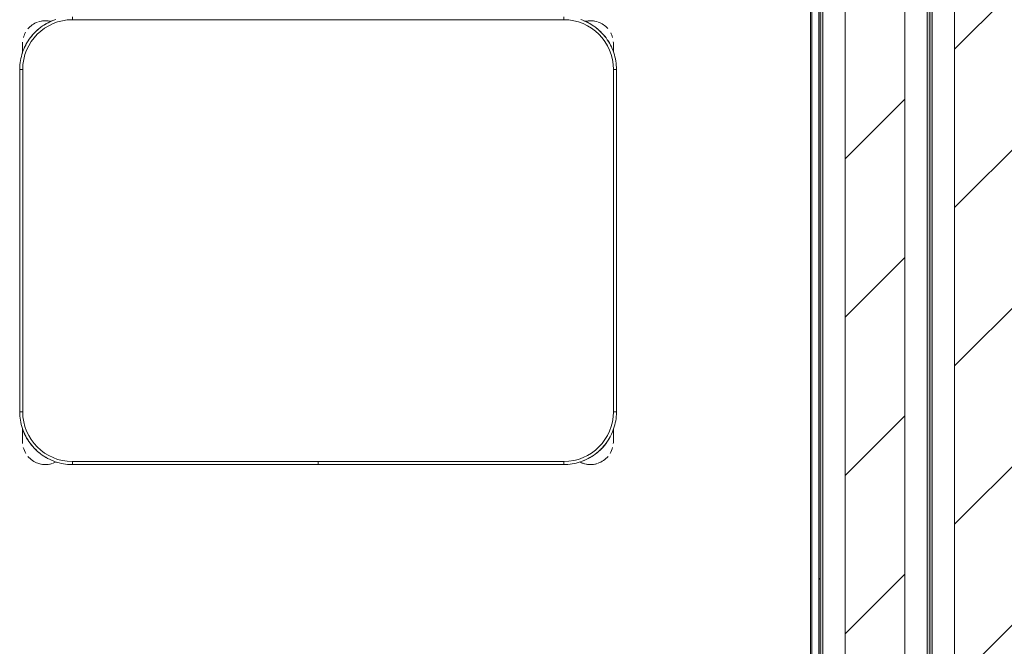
# Model space of a CAD drawing. Header units: metres. Extents: x 3 to 42.2, y -72.9 to -48.7.
# Tile 184 of 189: x 39.3 to 40.2, y -52.2 to -51.6. Entities that reach past the tile are written whole.
import ezdxf

# ---------------------------------------------------------------- set-up
doc = ezdxf.new("R2010")
doc.units = ezdxf.units.M
for name, color, linetype, lineweight in [('A-WALL', 7, 'Continuous', 18), ('A-WALL-PATT', 7, 'Continuous', 18), ('I-FURN', 7, 'Continuous', 18)]:
    doc.layers.add(name, color=color, linetype=linetype, lineweight=lineweight)
pattern_1 = [(50, (21.555, -62.929), (0.5465545, -0.047815), [0.05715, -0.62865]), (355, (21.555, -62.929), (-0.105728, 0.573166), [0.04572, -0.50292]), (100.451, (21.601, -62.933), (0.440828, 0.525349), [0.04857, -0.53427]), (46.184, (21.555, -62.776), (0.813237, -0.12613), [0.08573, -0.94298]), (96.636, (21.623, -62.787), (0.712212, 0.742287), [0.07286, -0.80141]), (351.184, (21.555, -62.776), (0.712217, 0.742274), [0.06858, -0.75438]), (21, (21.631, -62.814), (0.454846, -0.306795), [0.05715, -0.62865]), (326, (21.631, -62.814), (0.185405, 0.55256), [0.04572, -0.50292]), (71.451, (21.669, -62.84), (0.640251, 0.245763), [0.04857, -0.53427]), (37.5, (21.555, -62.929), (0.009261, 0.2536672), [0.02515, -0.47168, 0.02515, -0.48539, -0.50482]), (37.5, (21.555, -62.929), (0.009261, 0.2536672), [-1.007, 0.02515, -0.47968]), (7.5, (21.555, -62.929), (0.2004558, 0.300546), [0.02515, -0.26594, 0.02515, -0.46025, -0.1924]), (7.5, (21.555, -62.929), (0.2004558, 0.300546), [-0.77648, 0.02515, -0.16726]), (327.5, (21.385, -62.929), (0.4067682, -0.0171882), [0.02515, -0.16535, 0.02515, -0.56921, -0.78867]), (327.5, (21.385, -62.929), (0.4067682, -0.0171882), [-0.78486, 0.02515, -0.76352]), (317.5, (21.309, -62.929), (0.444383, 0.0762794), [0.02515, -0.2225, 0.02515, -0.36957, -0.56007]), (317.5, (21.309, -62.929), (0.444383, 0.0762794), [-0.64237, 0.02515, -0.53492])]
pattern_2 = [(45, (21.555, -62.929), (-0.0795495, 0.0795495), [])]

# ---------------------------------------------------------------- blocks, each defined once
blk = doc.blocks.new('ConjuntoParaAlunoTamanho6 - CJA06_ConjuntoParaAlunoTamanho6-2902653-1PAV')
at = {"layer": 'I-FURN', "color": 253, "true_color": 0xaaaaaa}
for p, q in [((-0.247, 0.06497), (-0.247, 0.06197)), ((0.247, 0.06497), (0.247, 0.06197)), ((-0.29713, 0.03797), (-0.29713, 0.02828)), ((-0.29713, 0.02878), (-0.29713, 0.03797)), ((0.29687, 0.03797), (0.29687, 0.02961)), ((0.29687, 0.03299), (0.29687, 0.03797)), ((-0.3, 0.01197), (-0.3, -0.33203)), ((-0.3, 0.01197), (-0.297, 0.01197)), ((-0.3, 0.01197), (-0.3, -0.33203)), ((0.3, 0.01197), (0.297, 0.01197)), ((0.3, -0.33203), (0.3, 0.01197)), ((0.3, -0.33203), (0.3, 0.01197)), ((-0.3, -0.33203), (-0.297, -0.33203)), ((0.3, -0.33203), (0.297, -0.33203)), ((-0.29713, -0.34835), (-0.29713, -0.35394)), ((-0.29713, -0.34868), (-0.29713, -0.36203)), ((0.29687, -0.35394), (0.29687, -0.3492)), ((0.29687, -0.36203), (0.29687, -0.34961)), ((-0.29713, -0.35705), (-0.29713, -0.36203)), ((0.29687, -0.36203), (0.29687, -0.35705)), ((-0.247, -0.38503), (-0.247, -0.38203)), ((-0.247, -0.38503), (-0.00005, -0.38503)), ((-0.247, -0.38503), (-0.00005, -0.38503)), ((-0.00005, -0.38203), (-0.00005, -0.38503)), ((0.00005, -0.38503), (0.00005, -0.38203)), ((0.00005, -0.38503), (0.247, -0.38503)), ((0.00005, -0.38503), (0.247, -0.38503)), ((0.247, -0.38503), (0.247, -0.38203))]:
    blk.add_line(p, q, dxfattribs=at)
at = {"layer": 'I-FURN', "color": 253, "true_color": 0xaaaaaa, "flags": 128}
for points in [[(-0.26367, 0.06228), (-0.26567, 0.06157), (-0.26764, 0.06078), (-0.26957, 0.05992), (-0.27147, 0.05898), (-0.27333, 0.05796), (-0.27515, 0.05687), (-0.27693, 0.05571), (-0.27865, 0.05448), (-0.28033, 0.05318), (-0.28195, 0.05181), (-0.28351, 0.05038), (-0.28502, 0.04889), (-0.28647, 0.04734), (-0.28785, 0.04574), (-0.28917, 0.04407), (-0.29042, 0.04236), (-0.2916, 0.0406), (-0.29271, 0.0388), (-0.29374, 0.03695), (-0.29471, 0.03506), (-0.29559, 0.03313), (-0.2964, 0.03117), (-0.29713, 0.02918), (-0.29777, 0.02716), (-0.29834, 0.02512), (-0.29883, 0.02306), (-0.29923, 0.02097), (-0.29955, 0.01888), (-0.29978, 0.01677), (-0.29993, 0.01466), (-0.3, 0.01254), (-0.3, 0.01197)], [(0.247, 0.06197), (0.1235, 0.06197), (0, 0.06197), (-0.1235, 0.06197), (-0.247, 0.06197)], [(-0.247, 0.06197), (-0.1235, 0.06197), (0, 0.06197), (0.1235, 0.06197), (0.247, 0.06197)], [(0.3, 0.01197), (0.29996, 0.01409), (0.29983, 0.0162), (0.29962, 0.01831), (0.29932, 0.02041), (0.29894, 0.0225), (0.29848, 0.02456), (0.29794, 0.02661), (0.29731, 0.02864), (0.2966, 0.03064), (0.29582, 0.03261), (0.29495, 0.03454), (0.29401, 0.03644), (0.29299, 0.0383), (0.2919, 0.04012), (0.29074, 0.04189), (0.28951, 0.04362), (0.28821, 0.04529), (0.28685, 0.04691), (0.28542, 0.04848), (0.28393, 0.04999), (0.28238, 0.05143), (0.28077, 0.05282), (0.27911, 0.05413), (0.2774, 0.05538), (0.27564, 0.05656), (0.27383, 0.05767), (0.27198, 0.05871), (0.27009, 0.05967), (0.26816, 0.06056), (0.2662, 0.06136), (0.26421, 0.06209)], [(-0.29713, 0.03797), (-0.29713, 0.03796), (-0.29713, 0.03792), (-0.29713, 0.03785), (-0.29713, 0.03775), (-0.29713, 0.03763), (-0.29713, 0.03748), (-0.29713, 0.03731), (-0.29713, 0.03711), (-0.29713, 0.03688), (-0.29713, 0.03663), (-0.29713, 0.03635), (-0.29713, 0.03605), (-0.29713, 0.03572), (-0.29713, 0.03537), (-0.29713, 0.035), (-0.29713, 0.03461), (-0.29713, 0.03419), (-0.29713, 0.03375), (-0.29713, 0.03329), (-0.29713, 0.03282), (-0.29713, 0.03232), (-0.29713, 0.0318), (-0.29713, 0.03127), (-0.29713, 0.03072), (-0.29713, 0.03016), (-0.29713, 0.02958), (-0.29713, 0.02898)], [(0.29687, 0.03), (0.29687, 0.03057), (0.29687, 0.03112), (0.29687, 0.03166), (0.29687, 0.03218), (0.29687, 0.03268), (0.29687, 0.03317), (0.29687, 0.03363), (0.29687, 0.03407), (0.29687, 0.0345), (0.29687, 0.0349), (0.29687, 0.03528), (0.29687, 0.03563), (0.29687, 0.03596), (0.29687, 0.03627), (0.29687, 0.03656), (0.29687, 0.03682), (0.29687, 0.03705), (0.29687, 0.03726), (0.29687, 0.03744), (0.29687, 0.0376), (0.29687, 0.03772), (0.29687, 0.03783), (0.29687, 0.0379), (0.29687, 0.03795), (0.29687, 0.03797)], [(-0.297, 0.01197), (-0.297, -0.07403), (-0.297, -0.16003), (-0.297, -0.24603), (-0.297, -0.33203)], [(-0.297, -0.33203), (-0.297, -0.24603), (-0.297, -0.16003), (-0.297, -0.07403), (-0.297, 0.01197)], [(0.297, -0.33203), (0.297, -0.24603), (0.297, -0.16003), (0.297, -0.07403), (0.297, 0.01197)], [(0.297, 0.01197), (0.297, -0.07403), (0.297, -0.16003), (0.297, -0.24603), (0.297, -0.33203)], [(-0.3, -0.33203), (-0.29996, -0.33415), (-0.29983, -0.33627), (-0.29962, -0.33838), (-0.29932, -0.34048), (-0.29894, -0.34256), (-0.29848, -0.34463), (-0.29794, -0.34668), (-0.29731, -0.34871), (-0.2966, -0.3507), (-0.29582, -0.35267), (-0.29495, -0.35461), (-0.29401, -0.35651), (-0.29299, -0.35837), (-0.2919, -0.36019), (-0.29074, -0.36196), (-0.28951, -0.36368), (-0.28821, -0.36536), (-0.28685, -0.36698), (-0.28542, -0.36855), (-0.28393, -0.37005), (-0.28238, -0.3715), (-0.28077, -0.37288), (-0.27911, -0.3742), (-0.2774, -0.37545), (-0.27564, -0.37663), (-0.27383, -0.37774), (-0.27198, -0.37878), (-0.27009, -0.37974), (-0.26816, -0.38062), (-0.2662, -0.38143), (-0.26421, -0.38216), (-0.2622, -0.38281), (-0.26015, -0.38338), (-0.25809, -0.38386), (-0.25601, -0.38426), (-0.25391, -0.38458), (-0.25181, -0.38482), (-0.24969, -0.38497), (-0.24757, -0.38503), (-0.247, -0.38503)], [(0.247, -0.38503), (0.24912, -0.38499), (0.25124, -0.38486), (0.25334, -0.38465), (0.25544, -0.38436), (0.25753, -0.38398), (0.2596, -0.38351), (0.26165, -0.38297), (0.26367, -0.38234), (0.26567, -0.38164), (0.26764, -0.38085), (0.26957, -0.37999), (0.27147, -0.37904), (0.27333, -0.37803), (0.27515, -0.37694), (0.27693, -0.37578), (0.27865, -0.37454), (0.28033, -0.37324), (0.28195, -0.37188), (0.28351, -0.37045), (0.28502, -0.36896), (0.28647, -0.36741), (0.28785, -0.3658), (0.28917, -0.36414), (0.29042, -0.36243), (0.2916, -0.36067), (0.29271, -0.35886), (0.29374, -0.35701), (0.29471, -0.35512), (0.29559, -0.3532), (0.2964, -0.35124), (0.29713, -0.34925), (0.29777, -0.34723), (0.29834, -0.34519), (0.29883, -0.34312), (0.29923, -0.34104), (0.29955, -0.33895), (0.29978, -0.33684), (0.29993, -0.33472), (0.3, -0.33261), (0.3, -0.33203)], [(-0.29713, -0.34907), (-0.29713, -0.34973), (-0.29713, -0.35038), (-0.29713, -0.35102), (-0.29713, -0.35165), (-0.29713, -0.35227), (-0.29713, -0.35288), (-0.29713, -0.35348), (-0.29713, -0.35406), (-0.29713, -0.35463), (-0.29713, -0.35518), (-0.29713, -0.35572), (-0.29713, -0.35624), (-0.29713, -0.35674), (-0.29713, -0.35722), (-0.29713, -0.35769), (-0.29713, -0.35813), (-0.29713, -0.35855), (-0.29713, -0.35895), (-0.29713, -0.35933), (-0.29713, -0.35969), (-0.29713, -0.36002), (-0.29713, -0.36033), (-0.29713, -0.36061), (-0.29713, -0.36087), (-0.29713, -0.36111), (-0.29713, -0.36131), (-0.29713, -0.3615), (-0.29713, -0.36165), (-0.29713, -0.36178), (-0.29713, -0.36188), (-0.29713, -0.36196), (-0.29713, -0.36201), (-0.29713, -0.36203)], [(0.29687, -0.36203), (0.29687, -0.36201), (0.29687, -0.36197), (0.29687, -0.36191), (0.29687, -0.36181), (0.29687, -0.36169), (0.29687, -0.36154), (0.29687, -0.36137), (0.29687, -0.36117), (0.29687, -0.36094), (0.29687, -0.36069), (0.29687, -0.36041), (0.29687, -0.36011), (0.29687, -0.35978), (0.29687, -0.35943), (0.29687, -0.35906), (0.29687, -0.35866), (0.29687, -0.35825), (0.29687, -0.35781), (0.29687, -0.35735), (0.29687, -0.35687), (0.29687, -0.35638), (0.29687, -0.35586), (0.29687, -0.35533), (0.29687, -0.35478), (0.29687, -0.35421), (0.29687, -0.35363), (0.29687, -0.35304), (0.29687, -0.35244), (0.29687, -0.35182), (0.29687, -0.35119), (0.29687, -0.35055), (0.29687, -0.3499)], [(-0.247, -0.38203), (-0.1235, -0.38203), (0, -0.38203), (0.1235, -0.38203), (0.247, -0.38203)], [(-0.00005, -0.38203), (-0.06179, -0.38203), (-0.12353, -0.38203), (-0.18526, -0.38203), (-0.247, -0.38203)], [(0.247, -0.38203), (0.18526, -0.38203), (0.12352, -0.38203), (0.06179, -0.38203), (0.00005, -0.38203)]]:
    blk.add_lwpolyline(points, dxfattribs=at)
at = {"layer": 'I-FURN', "color": 253, "true_color": 0xaaaaaa}
for centre, radius, start, end in [((-0.247, 0.01197), 0.05, 90, 180), ((-0.247, 0.01197), 0.05, 90, 180), ((-0.27413, 0.03797), 0.023, 109.92744, 140.02309), ((-0.27413, 0.03797), 0.023, 76.78758, 108), ((-0.27413, 0.03797), 0.023, 76.40434, 104.46692), ((-0.247, 0.01197), 0.053, 112.5, 122.69993), ((0.247, 0.01197), 0.05, 360, 90), ((0.247, 0.01197), 0.05, 0, 90), ((0.247, 0.01197), 0.053, 57.30007, 67.5), ((0.247, 0.01197), 0.053, 57.30007, 67.5), ((0.27387, 0.03797), 0.023, 75.53308, 103.10319), ((0.27387, 0.03797), 0.023, 72, 102.57928), ((0.27387, 0.03797), 0.023, 41.01944, 70.30683), ((-0.247, 0.01197), 0.053, 127.1607, 143.14964), ((0.247, 0.01197), 0.053, 37.1607, 53.14964), ((0.247, 0.01197), 0.053, 37.1607, 53.14964), ((-0.27413, 0.03797), 0.023, 149.97621, 164.34498), ((-0.247, 0.01197), 0.053, 147.30007, 157.5), ((0.247, 0.01197), 0.053, 22.5, 32.69993), ((0.247, 0.01197), 0.053, 22.5, 32.69993), ((0.27387, 0.03797), 0.023, 15.73053, 28.0506), ((-0.27413, 0.03797), 0.023, 176.5669, 180), ((0.27387, 0.03797), 0.023, 360, 4.00915), ((-0.247, -0.33203), 0.053, 180, 180.16497), ((-0.247, -0.33203), 0.05, 180, 270), ((-0.247, -0.33203), 0.05, 180, 270), ((0.247, -0.33203), 0.05, 270, 360), ((0.247, -0.33203), 0.05, 270, 0), ((-0.247, -0.33203), 0.053, 202.5, 212.69993), ((0.247, -0.33203), 0.053, 327.30007, 337.5), ((0.247, -0.33203), 0.053, 327.30007, 337.5), ((-0.27413, -0.36203), 0.023, 180, 184.41224), ((-0.247, -0.33203), 0.053, 217.1607, 233.14964), ((0.247, -0.33203), 0.053, 307.1607, 323.14964), ((0.247, -0.33203), 0.053, 307.1607, 323.14964), ((0.27387, -0.36203), 0.023, 355.58784, 360), ((-0.27413, -0.36203), 0.023, 194.46313, 211.29748), ((0.27387, -0.36203), 0.023, 328.70279, 345.53679), ((-0.27413, -0.36203), 0.023, 220.15845, 250.98921), ((-0.27413, -0.36203), 0.023, 241.29896, 288), ((-0.27413, -0.36203), 0.023, 255.53308, 284.46692), ((-0.247, -0.33203), 0.053, 237.30007, 247.5), ((-0.27413, -0.36203), 0.023, 289.64716, 297.85925), ((0.27387, -0.36203), 0.023, 242.37001, 250.98921), ((0.27387, -0.36203), 0.023, 243.53772, 288), ((0.247, -0.33203), 0.053, 292.5, 302.69993), ((0.247, -0.33203), 0.053, 292.5, 302.69993), ((0.27387, -0.36203), 0.023, 255.53308, 284.46692), ((0.27387, -0.36203), 0.023, 289.64716, 320.10645)]:
    blk.add_arc(centre, radius, start, end, dxfattribs=at)
blk = doc.blocks.new('4 GRE - ESCOLA DE CINEMA E AUDIOVISUAL CINE REX R07_rvt-1-1PAV')
at = {"layer": 'A-WALL-PATT', "true_color": 0xd4d4d4}
h = blk.add_hatch(dxfattribs=at)
h.set_pattern_fill('FP_2', color=254, style=0, pattern_type=2)
h.set_pattern_definition(pattern_2)
h.paths.add_polyline_path([(40.19234, -71.94194), (40.29234, -71.94194), (40.29234, -51.02045), (40.19234, -51.02045), (40.19234, -71.93857)])
h = blk.add_hatch(dxfattribs=at)
h.set_pattern_fill('FP_1', color=254, style=0, pattern_type=2)
h.set_pattern_definition(pattern_1)
h.paths.add_polyline_path([(40.16984, -71.94194), (40.16984, -51.17545), (40.1676, -51.17545), (40.16734, -71.94194)])
at = {"layer": 'A-WALL-PATT', "true_color": 0xeaeaea}
h = blk.add_hatch(dxfattribs=at)
h.set_pattern_fill('FP_21', color=254, style=0, pattern_type=2)
h.set_pattern_definition([(0, (21.555, -62.929), (0.381, 0.381), [0.1905, -0.5715]), (45, (21.65, -62.929), (-1.90495, 1.90495), []), (90, (21.65, -63.024), (-0.381, 0.381), [0.1905, -0.5715])])
h.paths.add_polyline_path([(40.05584, -63.74538), (40.05734, -63.74538), (40.05734, -61.48538), (40.05584, -61.48538), (40.05584, -63.7309)])
h.paths.add_polyline_path([(40.05584, -61.28538), (40.05734, -61.28538), (40.05734, -57.78609), (40.05584, -57.78609), (40.05584, -61.12376)])
h.paths.add_polyline_path([(40.05734, -57.58609), (40.05734, -54.49678), (40.05584, -54.49678), (40.05584, -57.58609)])
h.paths.add_polyline_path([(40.05584, -54.29678), (40.05734, -54.29678), (40.05734, -51.24612), (40.05584, -51.24612), (40.05584, -54.17138)])
at = {"layer": 'A-WALL-PATT', "true_color": 0xd4d4d4}
h = blk.add_hatch(dxfattribs=at)
h.set_pattern_fill('FP_1', color=254, style=0, pattern_type=2)
h.set_pattern_definition(pattern_1)
h.paths.add_polyline_path([(40.0597, -71.59331), (40.05984, -71.59331), (40.05984, -68.36288), (40.05734, -68.36288), (40.05734, -71.59331)])
h.paths.add_polyline_path([(40.05967, -68.16288), (40.05984, -68.16288), (40.05984, -68.16068), (40.05734, -68.16068), (40.05734, -68.16288)])
h.paths.add_polyline_path([(40.05734, -68.15218), (40.05984, -68.15218), (40.05984, -65.99307), (40.05734, -65.99307), (40.05734, -68.07613)])
h.paths.add_polyline_path([(40.05984, -65.86307), (40.05979, -63.94538), (40.05734, -63.94538), (40.05734, -65.86307)])
h.paths.add_polyline_path([(40.05734, -63.74538), (40.05984, -63.74538), (40.05984, -61.49538), (40.05734, -61.49538), (40.05734, -63.7309)])
h.paths.add_polyline_path([(40.05984, -61.48688), (40.05984, -61.48538), (40.05734, -61.48538), (40.05734, -61.48688)])
h.paths.add_polyline_path([(40.05734, -61.28538), (40.05984, -61.28538), (40.05984, -57.78609), (40.05734, -57.78609), (40.05734, -61.12376)])
h.paths.add_polyline_path([(40.05829, -57.58609), (40.05984, -57.58609), (40.05904, -54.49678), (40.05734, -54.49678), (40.05734, -57.58609)])
h.paths.add_polyline_path([(40.05984, -54.29678), (40.05982, -51.24612), (40.05734, -51.24612), (40.05734, -54.29678), (40.05908, -54.29678)])
h = blk.add_hatch(dxfattribs=at)
h.set_pattern_fill('FP_2', color=254, style=0, pattern_type=2)
h.set_pattern_definition(pattern_2)
h.paths.add_polyline_path([(40.14234, -71.59331), (40.14234, -68.36288), (40.08234, -68.36288), (40.08234, -71.59331), (40.14118, -71.59331)])
h.paths.add_polyline_path([(40.14234, -68.16288), (40.14234, -63.94538), (40.08234, -63.94538), (40.08252, -68.16288), (40.12121, -68.16288)])
h.paths.add_polyline_path([(40.14234, -63.74538), (40.14234, -61.48538), (40.08234, -61.48538), (40.08234, -63.74538), (40.09549, -63.74538)])
h.paths.add_polyline_path([(40.08351, -61.28538), (40.14234, -61.28538), (40.14234, -57.78609), (40.08234, -57.78609), (40.08234, -61.28538)])
h.paths.add_polyline_path([(40.14234, -57.58609), (40.14234, -54.49678), (40.08234, -54.49678), (40.08234, -57.58609), (40.10504, -57.58609)])
h.paths.add_polyline_path([(40.14234, -54.29678), (40.14193, -51.24612), (40.08234, -51.24612), (40.08234, -54.29678), (40.12418, -54.29678)])
h = blk.add_hatch(dxfattribs=at)
h.set_pattern_fill('FP_1', color=254, style=0, pattern_type=2)
h.set_pattern_definition(pattern_1)
h.paths.add_polyline_path([(40.16484, -71.59331), (40.16734, -71.59331), (40.16734, -68.36288), (40.16484, -68.36288), (40.16484, -71.16608)])
h.paths.add_polyline_path([(40.16484, -68.16288), (40.16734, -68.16288), (40.16734, -63.94538), (40.16484, -63.94538), (40.16484, -68.07613)])
h.paths.add_polyline_path([(40.16734, -63.74538), (40.16734, -61.48538), (40.16484, -61.48538), (40.16484, -63.74538)])
h.paths.add_polyline_path([(40.16734, -61.28538), (40.16734, -57.78609), (40.16484, -57.78609), (40.16484, -61.28538)])
h.paths.add_polyline_path([(40.16734, -57.58609), (40.16734, -54.49678), (40.16484, -54.49678), (40.16484, -57.58609)])
h.paths.add_polyline_path([(40.16484, -54.29678), (40.16734, -54.29678), (40.16734, -51.24612), (40.16484, -51.24612), (40.16484, -54.17138)])
at = {"layer": 'A-WALL', "color": 253, "true_color": 0xaaaaaa}
for p, q in [((40.16984, -51.17545), (40.16984, -71.94194)), ((40.19234, -51.17545), (40.19234, -71.94194)), ((40.05584, -54.29678), (40.05584, -51.24612)), ((40.05734, -51.24612), (40.05734, -54.29678)), ((40.05734, -54.29678), (40.05734, -51.24612)), ((40.05984, -54.29678), (40.05984, -51.24612)), ((40.08234, -54.29678), (40.08234, -51.24612)), ((40.14234, -54.29678), (40.14234, -51.24612)), ((40.16484, -54.29678), (40.16484, -51.24612)), ((40.16734, -51.24612), (40.16734, -54.29678)), ((40.16734, -54.29678), (40.16734, -51.24612)), ((40.04734, -51.25612), (40.04734, -54.28678)), ((40.04884, -54.28828), (40.04884, -51.25462))]:
    blk.add_line(p, q, dxfattribs=at)
at = {"layer": 'I-FURN', "color": 253, "lineweight": 18, "true_color": 0xaaaaaa}
blk.add_blockref('ConjuntoParaAlunoTamanho6 - CJA06_ConjuntoParaAlunoTamanho6-2902653-1PAV', (39.55241, -51.64244), dxfattribs=at)

msp = doc.modelspace()

# ---------------------------------------------------------------- block references
at = {"lineweight": 5}
msp.add_blockref('4 GRE - ESCOLA DE CINEMA E AUDIOVISUAL CINE REX R07_rvt-1-1PAV', (0, 0), dxfattribs=at)

doc.saveas('drawing.dxf')
